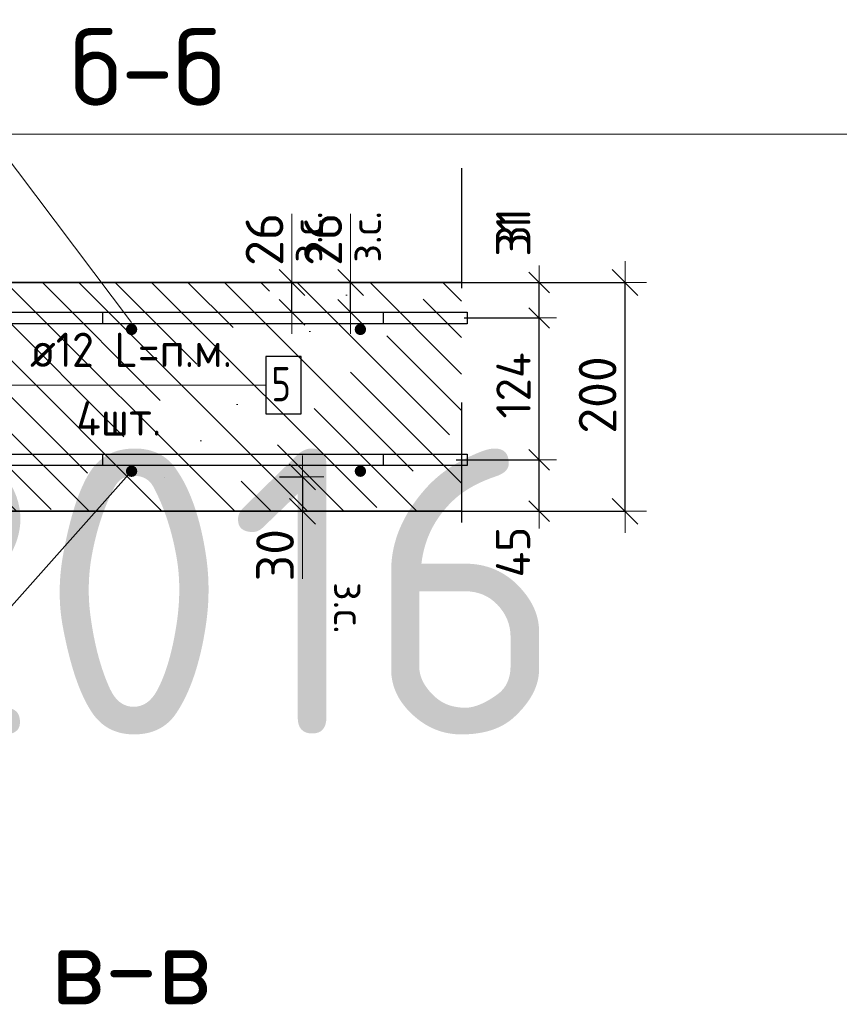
# Model space of a CAD drawing. Header units: metres. Extents: x -38 to 107, y -15 to 21.
# Tile 126 of 167: x 72.37 to 73.086, y 6.911 to 7.772. Entities that reach past the tile are written whole.
import ezdxf

# ---------------------------------------------------------------- set-up
doc = ezdxf.new("R2010")
doc.units = ezdxf.units.M
doc.header["$PDMODE"] = 65
doc.linetypes.add('______4', pattern=[0.135, 0.105, -0.03])
for name, color, linetype, lineweight in [('XR$3$Арм. стержнями верхней зоны', 180, 'Continuous', 35), ('XR$3$Арм. стержнями нижней зоны', 180, 'Continuous', 35), ('XR$3$Арм.стержн. Арматура края', 96, 'Continuous', 35), ('XR$3$Арм.стержн. Доп. арматура', 180, 'Continuous', 35), ('XR$3$Размерная линия (1)', 7, 'Continuous', 13), ('XR$3$Размерная линия_ общее', 7, 'Continuous', 13), ('XR$4$Текст_ примечание', 7, 'Continuous', 13), ('XR$5$Арм. стержнями верхней зоны', 180, 'Continuous', 35), ('XR$5$Арм. стержнями нижней зоны', 180, 'Continuous', 35), ('XR$5$Арм.стержн. Арматура края', 96, 'Continuous', 35), ('XR$5$Арм.стержн. Доп. арматура', 180, 'Continuous', 35), ('XR$5$Размерная линия (1)', 7, 'Continuous', 13), ('XR$5$Размерная линия_ общее', 7, 'Continuous', 13)]:
    doc.layers.add(name, color=color, linetype=linetype, lineweight=lineweight)
doc.styles.add('ISOCPEUR', font='txt')
doc.dimstyles.new('DIMSTYLE_11', dxfattribs={"dimtxt": 0.033, "dimasz": 0.0375, "dimexe": 0, "dimexo": 0, "dimgap": 0.0165, "dimtad": 2, "dimdec": 0, "dimlfac": 1000, "dimrnd": 1, "dimzin": 12, "dimdsep": 46, "dimtxsty": 'ISOCPEUR', "dimblk1": 'ALL_ML_STRICH', "dimblk2": 'ALL_ML_STRICH', "dimsah": 1, "dimcen": 0, "dimclrd": 7, "dimclre": 256, "dimclrt": 7, "dimadec": 0, "dimazin": 0, "dimtfac": 1, "dimtdec": 0, "dimtix": 1, "dimtmove": 2, "dimatfit": 3, "dimfxl": 0, "dimtvp": 1.2, "dimtzin": 0, "dimlwd": 0, "dimlwe": -3, "dimarcsym": 0})
doc.dimstyles.new('DIMSTYLE_12', dxfattribs={"dimtxt": 0.03, "dimasz": 0.03, "dimexe": 0, "dimexo": 0, "dimgap": 0.015, "dimtad": 2, "dimdec": 0, "dimlfac": 1000, "dimrnd": 1, "dimzin": 12, "dimdsep": 46, "dimtxsty": 'ISOCPEUR', "dimblk1": 'ALL_ML_STRICH', "dimblk2": 'ALL_ML_STRICH', "dimsah": 1, "dimcen": 0, "dimclrd": 7, "dimclre": 256, "dimclrt": 7, "dimadec": 0, "dimazin": 0, "dimtfac": 1, "dimtdec": 0, "dimtix": 1, "dimtmove": 2, "dimatfit": 3, "dimfxl": 0, "dimtzin": 0, "dimlwd": 0, "dimlwe": -3, "dimarcsym": 0})
doc.dimstyles.new('DIMSTYLE_14', dxfattribs={"dimtxt": 0.03, "dimasz": 0.03, "dimexe": 0, "dimexo": 0, "dimgap": 0.015, "dimtad": 2, "dimdec": 0, "dimlfac": 1000, "dimrnd": 1, "dimzin": 12, "dimdsep": 46, "dimtxsty": 'ISOCPEUR', "dimblk1": 'ALL_ML_STRICH', "dimblk2": 'ALL_ML_STRICH', "dimsah": 1, "dimcen": 0, "dimclrd": 7, "dimclre": 256, "dimclrt": 7, "dimadec": 0, "dimazin": 0, "dimtfac": 1, "dimtdec": 0, "dimtix": 1, "dimtmove": 2, "dimatfit": 3, "dimfxl": 0, "dimtvp": 1.2, "dimtzin": 0, "dimlwd": 0, "dimlwe": -3, "dimarcsym": 0})
doc.dimstyles.new('DIMSTYLE_8', dxfattribs={"dimtxt": 0.033, "dimasz": 0.0375, "dimexe": 0, "dimexo": 0, "dimgap": 0.0165, "dimtad": 2, "dimdec": 0, "dimlfac": 1000, "dimrnd": 1, "dimzin": 12, "dimdsep": 46, "dimtxsty": 'ISOCPEUR', "dimblk1": 'ALL_ML_STRICH', "dimblk2": 'ALL_ML_STRICH', "dimsah": 1, "dimcen": 0, "dimclrd": 7, "dimclre": 256, "dimclrt": 7, "dimadec": 0, "dimazin": 0, "dimtfac": 1, "dimtdec": 0, "dimtix": 1, "dimtmove": 2, "dimatfit": 3, "dimfxl": 0, "dimtzin": 0, "dimlwd": 0, "dimlwe": -3, "dimarcsym": 0})
pattern_1 = [(135, (0, 0), (-0.031819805, -0.031819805), [0.4, -0.05, 0, -0.05]), (135, (-0.01591, -0.01591), (-0.031819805, -0.031819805), [0.8, -0.1, 0.1, -0.1])]

# ---------------------------------------------------------------- blocks, each defined once
blk = doc.blocks.new('ALL_ML_STRICH')
at = {"color": 0, "linetype": 'ByBlock', "lineweight": -2}
for p, q in [((0, -0.5), (0, 0.5)), ((-0.3, -0.3), (0.3, 0.3)), ((-1, 0), (0.5, 0))]:
    blk.add_line(p, q, dxfattribs=at)
blk = doc.blocks.new('*D135')
at = {"layer": 'DEFPOINTS', "color": 7, "linetype": 'Continuous', "lineweight": 13, "transparency": 33554687}
for p in [(72.7273, 7.54188), (72.7273, 7.34188), (72.89884, 7.34188)]:
    blk.add_point(p, dxfattribs=at)
at = {"layer": 'XR$3$Размерная линия_ общее', "color": 253, "linetype": 'Continuous', "lineweight": -2, "true_color": 0xa0a0a0, "transparency": 33554687}
for p, q in [((72.7473, 7.54188), (72.89884, 7.54188)), ((72.7473, 7.34188), (72.89884, 7.34188))]:
    blk.add_line(p, q, dxfattribs=at)
at = {"layer": 'XR$3$Размерная линия_ общее', "color": 7, "linetype": 'Continuous', "lineweight": -2, "transparency": 33554687}
blk.add_line((72.89884, 7.34188), (72.89884, 7.54188), dxfattribs=at)
at = {"layer": 'XR$3$Размерная линия_ общее', "color": 7, "linetype": 'Continuous', "lineweight": 13, "transparency": 33554687, "xscale": 0.0375, "yscale": 0.0375, "zscale": 0.0375}
for p, rotation in [((72.89884, 7.54188), 90), ((72.89884, 7.34188), 270)]:
    blk.add_blockref('ALL_ML_STRICH', p, dxfattribs=dict(at, rotation=rotation))
at = {"layer": 'XR$3$Размерная линия_ общее', "color": 7, "linetype": 'Continuous', "lineweight": 13, "transparency": 33554687, "insert": (72.87484, 7.44353), "char_height": 0.033, "width": 0.099, "attachment_point": 5, "rotation": 90, "style": 'ISOCPEUR'}
blk.add_mtext('\\A1;{200}', dxfattribs=at)
blk = doc.blocks.new('*D136')
at = {"layer": 'DEFPOINTS', "color": 7, "linetype": 'Continuous', "lineweight": 13, "transparency": 33554687}
for p in [(72.5769, 7.37188), (72.61689, 7.37188), (72.5769, 7.34188)]:
    blk.add_point(p, dxfattribs=at)
at = {"layer": 'XR$3$Размерная линия_ общее', "color": 253, "linetype": 'Continuous', "lineweight": -2, "true_color": 0xa0a0a0, "transparency": 33554687}
for p, q in [((72.5969, 7.37188), (72.61689, 7.37188)), ((72.5969, 7.34188), (72.61689, 7.34188))]:
    blk.add_line(p, q, dxfattribs=at)
at = {"layer": 'XR$3$Размерная линия_ общее', "color": 7, "linetype": 'Continuous', "lineweight": -2, "transparency": 33554687}
blk.add_line((72.61689, 7.37188), (72.61689, 7.34188), dxfattribs=at)
at = {"layer": 'XR$3$Размерная линия_ общее', "color": 7, "linetype": 'Continuous', "lineweight": 13, "transparency": 33554687, "xscale": 0.0375, "yscale": 0.0375, "zscale": 0.0375}
for p, rotation in [((72.61689, 7.37188), 90), ((72.61689, 7.34188), 270)]:
    blk.add_blockref('ALL_ML_STRICH', p, dxfattribs=dict(at, rotation=rotation))
at = {"layer": 'XR$3$Размерная линия_ общее', "color": 7, "linetype": 'Continuous', "lineweight": 13, "transparency": 33554687, "insert": (72.59289, 7.30345), "char_height": 0.033, "width": 0.066, "attachment_point": 5, "rotation": 90, "style": 'ISOCPEUR'}
blk.add_mtext('\\A1;{30}', dxfattribs=at)
at = {"layer": 'XR$3$Размерная линия_ общее', "color": 7, "linetype": 'Continuous', "lineweight": 13, "transparency": 33554687, "insert": (72.67143, 7.27997), "char_height": 0.027, "width": 0.00135, "attachment_point": 1, "rotation": 270, "line_spacing_factor": 0.60241, "style": 'ISOCPEUR'}
blk.add_mtext('з.с.', dxfattribs=at)
blk = doc.blocks.new('*D142')
at = {"layer": 'DEFPOINTS', "color": 7, "linetype": 'Continuous', "lineweight": 13, "transparency": 33554687}
for p in [(72.56769, 7.54188), (72.56769, 7.51588), (72.60768, 7.51588)]:
    blk.add_point(p, dxfattribs=at)
at = {"layer": 'XR$3$Размерная линия_ общее', "color": 253, "linetype": 'Continuous', "lineweight": -2, "true_color": 0xa0a0a0, "transparency": 33554687}
for p, q in [((72.58769, 7.54188), (72.60768, 7.54188)), ((72.58769, 7.51588), (72.60768, 7.51588))]:
    blk.add_line(p, q, dxfattribs=at)
at = {"layer": 'XR$3$Размерная линия_ общее', "color": 7, "linetype": 'Continuous', "lineweight": -2, "transparency": 33554687}
blk.add_line((72.60768, 7.51588), (72.60768, 7.54188), dxfattribs=at)
at = {"layer": 'XR$3$Размерная линия_ общее', "color": 7, "linetype": 'Continuous', "lineweight": 13, "transparency": 33554687, "xscale": 0.0375, "yscale": 0.0375, "zscale": 0.0375}
for p, rotation in [((72.60768, 7.54188), 90), ((72.60768, 7.51588), 270)]:
    blk.add_blockref('ALL_ML_STRICH', p, dxfattribs=dict(at, rotation=rotation))
at = {"layer": 'XR$3$Размерная линия_ общее', "color": 7, "linetype": 'Continuous', "lineweight": 13, "transparency": 33554687, "insert": (72.60721, 7.55924), "char_height": 0.027, "width": 0.00135, "attachment_point": 1, "rotation": 90, "line_spacing_factor": 0.60241, "style": 'ISOCPEUR'}
blk.add_mtext('з.с.', dxfattribs=at)
at = {"layer": 'XR$3$Размерная линия_ общее', "color": 7, "linetype": 'Continuous', "lineweight": 13, "transparency": 33554687, "insert": (72.58368, 7.5796), "char_height": 0.033, "width": 0.066, "attachment_point": 5, "rotation": 90, "style": 'ISOCPEUR'}
blk.add_mtext('\\A1;{26}', dxfattribs=at)
blk = doc.blocks.new('*D201')
at = {"layer": 'DEFPOINTS', "color": 7, "linetype": 'Continuous', "lineweight": 13, "transparency": 33554687}
for p in [(72.73118, 7.38688), (72.74403, 7.34188), (72.82384, 7.34188)]:
    blk.add_point(p, dxfattribs=at)
at = {"layer": 'XR$3$Размерная линия (1)', "color": 9, "linetype": 'Continuous', "lineweight": -2, "true_color": 0xc7c7c7, "transparency": 33554687}
for p, q in [((72.75118, 7.38688), (72.82384, 7.38688)), ((72.76403, 7.34188), (72.82384, 7.34188))]:
    blk.add_line(p, q, dxfattribs=at)
at = {"layer": 'XR$3$Размерная линия (1)', "color": 7, "linetype": 'Continuous', "lineweight": -2, "transparency": 33554687}
blk.add_line((72.82384, 7.34188), (72.82384, 7.38688), dxfattribs=at)
at = {"layer": 'XR$3$Размерная линия (1)', "color": 7, "linetype": 'Continuous', "lineweight": 13, "transparency": 33554687, "xscale": 0.03, "yscale": 0.03, "zscale": 0.03}
for p, rotation in [((72.82384, 7.38688), 90), ((72.82384, 7.34188), 270)]:
    blk.add_blockref('ALL_ML_STRICH', p, dxfattribs=dict(at, rotation=rotation))
at = {"layer": 'XR$3$Размерная линия (1)', "color": 7, "linetype": 'Continuous', "lineweight": 13, "transparency": 33554687, "insert": (72.80098, 7.30614), "char_height": 0.03, "width": 0.06, "attachment_point": 5, "rotation": 90, "style": 'ISOCPEUR'}
blk.add_mtext('\\A1;{45}', dxfattribs=at)
blk = doc.blocks.new('*D202')
at = {"layer": 'DEFPOINTS', "color": 7, "linetype": 'Continuous', "lineweight": 13, "transparency": 33554687}
for p in [(72.73821, 7.51088), (72.73118, 7.38688), (72.82384, 7.38688)]:
    blk.add_point(p, dxfattribs=at)
at = {"layer": 'XR$3$Размерная линия (1)', "color": 9, "linetype": 'Continuous', "lineweight": -2, "true_color": 0xc7c7c7, "transparency": 33554687}
for p, q in [((72.75821, 7.51088), (72.82384, 7.51088)), ((72.75118, 7.38688), (72.82384, 7.38688))]:
    blk.add_line(p, q, dxfattribs=at)
at = {"layer": 'XR$3$Размерная линия (1)', "color": 7, "linetype": 'Continuous', "lineweight": -2, "transparency": 33554687}
blk.add_line((72.82384, 7.38688), (72.82384, 7.51088), dxfattribs=at)
at = {"layer": 'XR$3$Размерная линия (1)', "color": 7, "linetype": 'Continuous', "lineweight": 13, "transparency": 33554687, "xscale": 0.03, "yscale": 0.03, "zscale": 0.03}
for p, rotation in [((72.82384, 7.51088), 90), ((72.82384, 7.38688), 270)]:
    blk.add_blockref('ALL_ML_STRICH', p, dxfattribs=dict(at, rotation=rotation))
at = {"layer": 'XR$3$Размерная линия (1)', "color": 7, "linetype": 'Continuous', "lineweight": 13, "transparency": 33554687, "insert": (72.80134, 7.45188), "char_height": 0.03, "width": 0.09, "attachment_point": 5, "rotation": 90, "style": 'ISOCPEUR'}
blk.add_mtext('\\A1;{124}', dxfattribs=at)
blk = doc.blocks.new('*D203')
at = {"layer": 'DEFPOINTS', "color": 7, "linetype": 'Continuous', "lineweight": 13, "transparency": 33554687}
for p in [(72.72034, 7.54188), (72.73821, 7.51088), (72.82384, 7.51088)]:
    blk.add_point(p, dxfattribs=at)
at = {"layer": 'XR$3$Размерная линия (1)', "color": 9, "linetype": 'Continuous', "lineweight": -2, "true_color": 0xc7c7c7, "transparency": 33554687}
for p, q in [((72.74034, 7.54188), (72.82384, 7.54188)), ((72.75821, 7.51088), (72.82384, 7.51088))]:
    blk.add_line(p, q, dxfattribs=at)
at = {"layer": 'XR$3$Размерная линия (1)', "color": 7, "linetype": 'Continuous', "lineweight": -2, "transparency": 33554687}
blk.add_line((72.82384, 7.51088), (72.82384, 7.54188), dxfattribs=at)
at = {"layer": 'XR$3$Размерная линия (1)', "color": 7, "linetype": 'Continuous', "lineweight": 13, "transparency": 33554687, "xscale": 0.03, "yscale": 0.03, "zscale": 0.03}
for p, rotation in [((72.82384, 7.54188), 90), ((72.82384, 7.51088), 270)]:
    blk.add_blockref('ALL_ML_STRICH', p, dxfattribs=dict(at, rotation=rotation))
at = {"layer": 'XR$3$Размерная линия (1)', "color": 7, "linetype": 'Continuous', "lineweight": 13, "transparency": 33554687, "insert": (72.8011, 7.58917), "char_height": 0.03, "width": 0.06, "attachment_point": 5, "rotation": 90, "style": 'ISOCPEUR'}
blk.add_mtext('\\A1;{31}', dxfattribs=at)
blk = doc.blocks.new('*D803')
at = {"layer": 'DEFPOINTS', "color": 7, "linetype": 'Continuous', "lineweight": 13, "transparency": 33554687}
for p in [(72.7273, 7.54188), (72.7273, 7.34188), (72.89884, 7.34188)]:
    blk.add_point(p, dxfattribs=at)
at = {"layer": 'XR$5$Размерная линия_ общее', "color": 253, "linetype": 'Continuous', "lineweight": -2, "true_color": 0xa0a0a0, "transparency": 33554687}
for p, q in [((72.7473, 7.54188), (72.89884, 7.54188)), ((72.7473, 7.34188), (72.89884, 7.34188))]:
    blk.add_line(p, q, dxfattribs=at)
at = {"layer": 'XR$5$Размерная линия_ общее', "color": 7, "linetype": 'Continuous', "lineweight": -2, "transparency": 33554687}
blk.add_line((72.89884, 7.34188), (72.89884, 7.54188), dxfattribs=at)
at = {"layer": 'XR$5$Размерная линия_ общее', "color": 7, "linetype": 'Continuous', "lineweight": 13, "transparency": 33554687, "xscale": 0.0375, "yscale": 0.0375, "zscale": 0.0375}
for p, rotation in [((72.89884, 7.54188), 90), ((72.89884, 7.34188), 270)]:
    blk.add_blockref('ALL_ML_STRICH', p, dxfattribs=dict(at, rotation=rotation))
at = {"layer": 'XR$5$Размерная линия_ общее', "color": 7, "linetype": 'Continuous', "lineweight": 13, "transparency": 33554687, "insert": (72.87484, 7.44353), "char_height": 0.033, "width": 0.099, "attachment_point": 5, "rotation": 90, "style": 'ISOCPEUR'}
blk.add_mtext('\\A1;{200}', dxfattribs=at)
blk = doc.blocks.new('*D804')
at = {"layer": 'DEFPOINTS', "color": 7, "linetype": 'Continuous', "lineweight": 13, "transparency": 33554687}
for p in [(72.5769, 7.37188), (72.61689, 7.37188), (72.5769, 7.34188)]:
    blk.add_point(p, dxfattribs=at)
at = {"layer": 'XR$5$Размерная линия_ общее', "color": 253, "linetype": 'Continuous', "lineweight": -2, "true_color": 0xa0a0a0, "transparency": 33554687}
for p, q in [((72.5969, 7.37188), (72.61689, 7.37188)), ((72.5969, 7.34188), (72.61689, 7.34188))]:
    blk.add_line(p, q, dxfattribs=at)
at = {"layer": 'XR$5$Размерная линия_ общее', "color": 7, "linetype": 'Continuous', "lineweight": -2, "transparency": 33554687}
blk.add_line((72.61689, 7.37188), (72.61689, 7.34188), dxfattribs=at)
at = {"layer": 'XR$5$Размерная линия_ общее', "color": 7, "linetype": 'Continuous', "lineweight": 13, "transparency": 33554687, "xscale": 0.0375, "yscale": 0.0375, "zscale": 0.0375}
for p, rotation in [((72.61689, 7.37188), 90), ((72.61689, 7.34188), 270)]:
    blk.add_blockref('ALL_ML_STRICH', p, dxfattribs=dict(at, rotation=rotation))
at = {"layer": 'XR$5$Размерная линия_ общее', "color": 7, "linetype": 'Continuous', "lineweight": 13, "transparency": 33554687, "insert": (72.59289, 7.30345), "char_height": 0.033, "width": 0.066, "attachment_point": 5, "rotation": 90, "style": 'ISOCPEUR'}
blk.add_mtext('\\A1;{30}', dxfattribs=at)
at = {"layer": 'XR$5$Размерная линия_ общее', "color": 7, "linetype": 'Continuous', "lineweight": 13, "transparency": 33554687, "insert": (72.67143, 7.27997), "char_height": 0.027, "width": 0.00135, "attachment_point": 1, "rotation": 270, "line_spacing_factor": 0.60241, "style": 'ISOCPEUR'}
blk.add_mtext('з.с.', dxfattribs=at)
blk = doc.blocks.new('*D961')
at = {"layer": 'DEFPOINTS', "color": 7, "linetype": 'Continuous', "lineweight": 13, "transparency": 33554687}
for p in [(72.61899, 7.54188), (72.61899, 7.51588), (72.65897, 7.51588)]:
    blk.add_point(p, dxfattribs=at)
at = {"layer": 'XR$5$Размерная линия_ общее', "color": 253, "linetype": 'Continuous', "lineweight": -2, "true_color": 0xa0a0a0, "transparency": 33554687}
for p, q in [((72.63899, 7.54188), (72.65897, 7.54188)), ((72.63899, 7.51588), (72.65897, 7.51588))]:
    blk.add_line(p, q, dxfattribs=at)
at = {"layer": 'XR$5$Размерная линия_ общее', "color": 7, "linetype": 'Continuous', "lineweight": -2, "transparency": 33554687}
blk.add_line((72.65897, 7.51588), (72.65897, 7.54188), dxfattribs=at)
at = {"layer": 'XR$5$Размерная линия_ общее', "color": 7, "linetype": 'Continuous', "lineweight": 13, "transparency": 33554687, "xscale": 0.0375, "yscale": 0.0375, "zscale": 0.0375}
for p, rotation in [((72.65897, 7.54188), 90), ((72.65897, 7.51588), 270)]:
    blk.add_blockref('ALL_ML_STRICH', p, dxfattribs=dict(at, rotation=rotation))
at = {"layer": 'XR$5$Размерная линия_ общее', "color": 7, "linetype": 'Continuous', "lineweight": 13, "transparency": 33554687, "insert": (72.65851, 7.55924), "char_height": 0.027, "width": 0.00135, "attachment_point": 1, "rotation": 90, "line_spacing_factor": 0.60241, "style": 'ISOCPEUR'}
blk.add_mtext('з.с.', dxfattribs=at)
at = {"layer": 'XR$5$Размерная линия_ общее', "color": 7, "linetype": 'Continuous', "lineweight": 13, "transparency": 33554687, "insert": (72.63497, 7.5796), "char_height": 0.033, "width": 0.066, "attachment_point": 5, "rotation": 90, "style": 'ISOCPEUR'}
blk.add_mtext('\\A1;{26}', dxfattribs=at)
blk = doc.blocks.new('*D962')
at = {"layer": 'DEFPOINTS', "color": 7, "linetype": 'Continuous', "lineweight": 13, "transparency": 33554687}
for p in [(72.73118, 7.38688), (72.74403, 7.34188), (72.82384, 7.34188)]:
    blk.add_point(p, dxfattribs=at)
at = {"layer": 'XR$5$Размерная линия (1)', "color": 9, "linetype": 'Continuous', "lineweight": -2, "true_color": 0xc7c7c7, "transparency": 33554687}
for p, q in [((72.75118, 7.38688), (72.82384, 7.38688)), ((72.76403, 7.34188), (72.82384, 7.34188))]:
    blk.add_line(p, q, dxfattribs=at)
at = {"layer": 'XR$5$Размерная линия (1)', "color": 7, "linetype": 'Continuous', "lineweight": -2, "transparency": 33554687}
blk.add_line((72.82384, 7.34188), (72.82384, 7.38688), dxfattribs=at)
at = {"layer": 'XR$5$Размерная линия (1)', "color": 7, "linetype": 'Continuous', "lineweight": 13, "transparency": 33554687, "xscale": 0.03, "yscale": 0.03, "zscale": 0.03}
for p, rotation in [((72.82384, 7.38688), 90), ((72.82384, 7.34188), 270)]:
    blk.add_blockref('ALL_ML_STRICH', p, dxfattribs=dict(at, rotation=rotation))
at = {"layer": 'XR$5$Размерная линия (1)', "color": 7, "linetype": 'Continuous', "lineweight": 13, "transparency": 33554687, "insert": (72.80098, 7.30614), "char_height": 0.03, "width": 0.06, "attachment_point": 5, "rotation": 90, "style": 'ISOCPEUR'}
blk.add_mtext('\\A1;{45}', dxfattribs=at)
blk = doc.blocks.new('*D963')
at = {"layer": 'DEFPOINTS', "color": 7, "linetype": 'Continuous', "lineweight": 13, "transparency": 33554687}
for p in [(72.74666, 7.51088), (72.73118, 7.38688), (72.82384, 7.38688)]:
    blk.add_point(p, dxfattribs=at)
at = {"layer": 'XR$5$Размерная линия (1)', "color": 9, "linetype": 'Continuous', "lineweight": -2, "true_color": 0xc7c7c7, "transparency": 33554687}
for p, q in [((72.76666, 7.51088), (72.82384, 7.51088)), ((72.75118, 7.38688), (72.82384, 7.38688))]:
    blk.add_line(p, q, dxfattribs=at)
at = {"layer": 'XR$5$Размерная линия (1)', "color": 7, "linetype": 'Continuous', "lineweight": -2, "transparency": 33554687}
blk.add_line((72.82384, 7.38688), (72.82384, 7.51088), dxfattribs=at)
at = {"layer": 'XR$5$Размерная линия (1)', "color": 7, "linetype": 'Continuous', "lineweight": 13, "transparency": 33554687, "xscale": 0.03, "yscale": 0.03, "zscale": 0.03}
for p, rotation in [((72.82384, 7.51088), 90), ((72.82384, 7.38688), 270)]:
    blk.add_blockref('ALL_ML_STRICH', p, dxfattribs=dict(at, rotation=rotation))
at = {"layer": 'XR$5$Размерная линия (1)', "color": 7, "linetype": 'Continuous', "lineweight": 13, "transparency": 33554687, "insert": (72.80134, 7.45188), "char_height": 0.03, "width": 0.09, "attachment_point": 5, "rotation": 90, "style": 'ISOCPEUR'}
blk.add_mtext('\\A1;{124}', dxfattribs=at)
blk = doc.blocks.new('*D964')
at = {"layer": 'DEFPOINTS', "color": 7, "linetype": 'Continuous', "lineweight": 13, "transparency": 33554687}
for p in [(72.72034, 7.54188), (72.74666, 7.51088), (72.82384, 7.51088)]:
    blk.add_point(p, dxfattribs=at)
at = {"layer": 'XR$5$Размерная линия (1)', "color": 9, "linetype": 'Continuous', "lineweight": -2, "true_color": 0xc7c7c7, "transparency": 33554687}
for p, q in [((72.74034, 7.54188), (72.82384, 7.54188)), ((72.76666, 7.51088), (72.82384, 7.51088))]:
    blk.add_line(p, q, dxfattribs=at)
at = {"layer": 'XR$5$Размерная линия (1)', "color": 7, "linetype": 'Continuous', "lineweight": -2, "transparency": 33554687}
blk.add_line((72.82384, 7.51088), (72.82384, 7.54188), dxfattribs=at)
at = {"layer": 'XR$5$Размерная линия (1)', "color": 7, "linetype": 'Continuous', "lineweight": 13, "transparency": 33554687, "xscale": 0.03, "yscale": 0.03, "zscale": 0.03}
for p, rotation in [((72.82384, 7.54188), 90), ((72.82384, 7.51088), 270)]:
    blk.add_blockref('ALL_ML_STRICH', p, dxfattribs=dict(at, rotation=rotation))
at = {"layer": 'XR$5$Размерная линия (1)', "color": 7, "linetype": 'Continuous', "lineweight": 13, "transparency": 33554687, "insert": (72.80113, 7.58256), "char_height": 0.03, "width": 0.06, "attachment_point": 5, "rotation": 90, "style": 'ISOCPEUR'}
blk.add_mtext('\\A1;{31}', dxfattribs=at)

msp = doc.modelspace()

# ---------------------------------------------------------------- hatches: boundary and pattern name
at = {"linetype": 'Continuous', "lineweight": 13, "transparency": 33554687}
h = msp.add_hatch(dxfattribs=at)
h.set_pattern_fill('__________540', scale=0.015, style=0, pattern_type=2)
h.set_pattern_definition(pattern_1)
h.paths.add_polyline_path([(72.1675, 7.54188), (72.1675, 7.34188), (72.75595, 7.34188), (72.75595, 7.54188)], flags=0)
h = msp.add_hatch(dxfattribs=at)
h.set_pattern_fill('__________540', scale=0.015, style=0, pattern_type=2)
h.set_pattern_definition(pattern_1)
h.paths.add_polyline_path([(72.1675, 7.54188), (72.1675, 7.34188), (72.75595, 7.34188), (72.75595, 7.54188)], flags=0)
at = {"layer": 'XR$3$Арм. стержнями верхней зоны', "linetype": 'Continuous', "lineweight": 50, "transparency": 33554687}
for points in [[(72.47251, 7.50088), (72.47212, 7.50279), (72.47104, 7.50441), (72.46942, 7.5055), (72.46751, 7.50588), (72.46559, 7.5055), (72.46397, 7.50441), (72.46289, 7.50279), (72.46251, 7.50088), (72.46289, 7.49896), (72.46397, 7.49734), (72.46559, 7.49626), (72.46751, 7.49588), (72.46942, 7.49626), (72.47104, 7.49734), (72.47212, 7.49896)], [(72.67251, 7.50088), (72.67212, 7.50279), (72.67104, 7.50441), (72.66942, 7.5055), (72.66751, 7.50588), (72.66559, 7.5055), (72.66397, 7.50441), (72.66289, 7.50279), (72.66251, 7.50088), (72.66289, 7.49896), (72.66397, 7.49734), (72.66559, 7.49626), (72.66751, 7.49588), (72.66942, 7.49626), (72.67104, 7.49734), (72.67212, 7.49896)]]:
    msp.add_hatch(color=4, dxfattribs=at).paths.add_polyline_path(points)
at = {"layer": 'XR$3$Арм. стержнями нижней зоны', "linetype": 'Continuous', "lineweight": 50, "transparency": 33554687}
for points in [[(72.47251, 7.37688), (72.47212, 7.37879), (72.47104, 7.38041), (72.46942, 7.3815), (72.46751, 7.38188), (72.46559, 7.3815), (72.46397, 7.38041), (72.46289, 7.37879), (72.46251, 7.37688), (72.46289, 7.37496), (72.46397, 7.37334), (72.46559, 7.37226), (72.46751, 7.37188), (72.46942, 7.37226), (72.47104, 7.37334), (72.47212, 7.37496)], [(72.67251, 7.37688), (72.67212, 7.37879), (72.67104, 7.38041), (72.66942, 7.3815), (72.66751, 7.38188), (72.66559, 7.3815), (72.66397, 7.38041), (72.66289, 7.37879), (72.66251, 7.37688), (72.66289, 7.37496), (72.66397, 7.37334), (72.66559, 7.37226), (72.66751, 7.37188), (72.66942, 7.37226), (72.67104, 7.37334), (72.67212, 7.37496)]]:
    msp.add_hatch(color=4, dxfattribs=at).paths.add_polyline_path(points)
at = {"layer": 'XR$5$Арм. стержнями верхней зоны', "linetype": 'Continuous', "lineweight": 50, "transparency": 33554687}
for points in [[(72.47251, 7.50088), (72.47212, 7.50279), (72.47104, 7.50441), (72.46942, 7.5055), (72.46751, 7.50588), (72.46559, 7.5055), (72.46397, 7.50441), (72.46289, 7.50279), (72.46251, 7.50088), (72.46289, 7.49896), (72.46397, 7.49734), (72.46559, 7.49626), (72.46751, 7.49588), (72.46942, 7.49626), (72.47104, 7.49734), (72.47212, 7.49896)], [(72.67251, 7.50088), (72.67212, 7.50279), (72.67104, 7.50441), (72.66942, 7.5055), (72.66751, 7.50588), (72.66559, 7.5055), (72.66397, 7.50441), (72.66289, 7.50279), (72.66251, 7.50088), (72.66289, 7.49896), (72.66397, 7.49734), (72.66559, 7.49626), (72.66751, 7.49588), (72.66942, 7.49626), (72.67104, 7.49734), (72.67212, 7.49896)]]:
    msp.add_hatch(color=4, dxfattribs=at).paths.add_polyline_path(points)
at = {"layer": 'XR$5$Арм. стержнями нижней зоны', "linetype": 'Continuous', "lineweight": 50, "transparency": 33554687}
for points in [[(72.47251, 7.37688), (72.47212, 7.37879), (72.47104, 7.38041), (72.46942, 7.3815), (72.46751, 7.38188), (72.46559, 7.3815), (72.46397, 7.38041), (72.46289, 7.37879), (72.46251, 7.37688), (72.46289, 7.37496), (72.46397, 7.37334), (72.46559, 7.37226), (72.46751, 7.37188), (72.46942, 7.37226), (72.47104, 7.37334), (72.47212, 7.37496)], [(72.67251, 7.37688), (72.67212, 7.37879), (72.67104, 7.38041), (72.66942, 7.3815), (72.66751, 7.38188), (72.66559, 7.3815), (72.66397, 7.38041), (72.66289, 7.37879), (72.66251, 7.37688), (72.66289, 7.37496), (72.66397, 7.37334), (72.66559, 7.37226), (72.66751, 7.37188), (72.66942, 7.37226), (72.67104, 7.37334), (72.67212, 7.37496)]]:
    msp.add_hatch(color=4, dxfattribs=at).paths.add_polyline_path(points)

# ---------------------------------------------------------------- linework, layer by layer
at = {"color": 7, "linetype": 'Continuous', "lineweight": 13, "transparency": 33554687}
for p, q in [((72.46751, 7.50688), (72.3436, 7.6713)), ((72.46751, 7.50688), (72.3436, 7.6713)), ((72.60768, 7.54188), (72.60768, 7.60188)), ((72.65897, 7.54188), (72.65897, 7.60188)), ((72.46751, 7.37688), (72.3436, 7.23758)), ((72.46751, 7.37688), (72.3436, 7.23758)), ((72.61689, 7.34188), (72.61689, 7.28288)), ((72.61689, 7.34188), (72.61689, 7.28288))]:
    msp.add_line(p, q, dxfattribs=at)
at = {"color": 7, "linetype": '______4', "lineweight": 25, "transparency": 33554687}
msp.add_line((72.75595, 7.64188), (72.75595, 7.24188), dxfattribs=at)
msp.add_line((72.75595, 7.64188), (72.75595, 7.24188), dxfattribs=at)
at = {"color": 7, "linetype": 'Continuous', "lineweight": 35, "transparency": 33554687}
for p, q in [((72.75595, 7.54188), (72.1675, 7.54188)), ((72.75595, 7.54188), (72.1675, 7.54188)), ((72.1675, 7.34188), (72.75595, 7.34188)), ((72.1675, 7.34188), (72.75595, 7.34188))]:
    msp.add_line(p, q, dxfattribs=at)
at = {"layer": 'XR$3$Арм. стержнями верхней зоны', "color": 4, "linetype": 'Continuous', "lineweight": 25, "transparency": 33554687}
for points in [[(72.76095, 7.50588), (72.1875, 7.50588), (72.1875, 7.51588), (72.76095, 7.51588), (72.76095, 7.50588)], [(72.76095, 7.50588), (72.44251, 7.50588), (72.44251, 7.51588), (72.76095, 7.51588), (72.76095, 7.50588)]]:
    msp.add_lwpolyline(points, dxfattribs=at)
at = {"layer": 'XR$3$Арм. стержнями нижней зоны', "color": 4, "linetype": 'Continuous', "lineweight": 25, "transparency": 33554687}
for points in [[(72.76095, 7.38188), (72.1875, 7.38188), (72.1875, 7.39188), (72.76095, 7.39188), (72.76095, 7.38188)], [(72.76095, 7.38188), (72.44251, 7.38188), (72.44251, 7.39188), (72.76095, 7.39188), (72.76095, 7.38188)]]:
    msp.add_lwpolyline(points, dxfattribs=at)
at = {"layer": 'XR$3$Арм.стержн. Арматура края', "color": 4, "linetype": 'Continuous', "lineweight": 25, "transparency": 33554687}
for points in [[(72.21607, 7.51588), (72.6875, 7.51588), (72.6875, 7.50588), (72.21676, 7.50588)], [(72.21676, 7.39188), (72.6875, 7.39188), (72.6875, 7.38188)], [(72.6875, 7.38188), (72.21607, 7.38188)]]:
    msp.add_lwpolyline(points, dxfattribs=at)
at = {"layer": 'XR$3$Арм.стержн. Доп. арматура', "color": 7, "linetype": 'Continuous', "lineweight": 13, "transparency": 33554687}
msp.add_line((72.35872, 7.45204), (72.58472, 7.45204), dxfattribs=at)
at = {"layer": 'XR$3$Арм.стержн. Доп. арматура', "color": 7, "linetype": 'Continuous', "lineweight": 25, "transparency": 33554687}
msp.add_lwpolyline([(72.58472, 7.42704), (72.61572, 7.42704), (72.61572, 7.47704), (72.58472, 7.47704), (72.58472, 7.42704)], dxfattribs=at)
at = {"layer": 'XR$4$Текст_ примечание', "color": 7, "linetype": 'Continuous', "lineweight": 13, "transparency": 33554687}
msp.add_line((86.41979, 7.67171), (67.91979, 7.67171), dxfattribs=at)
at = {"layer": 'XR$5$Арм. стержнями верхней зоны', "color": 4, "linetype": 'Continuous', "lineweight": 25, "transparency": 33554687}
for points in [[(72.76095, 7.50588), (72.1875, 7.50588), (72.1875, 7.51588), (72.76095, 7.51588), (72.76095, 7.50588)], [(72.76095, 7.50588), (72.44251, 7.50588), (72.44251, 7.51588), (72.76095, 7.51588), (72.76095, 7.50588)]]:
    msp.add_lwpolyline(points, dxfattribs=at)
at = {"layer": 'XR$5$Арм. стержнями нижней зоны', "color": 4, "linetype": 'Continuous', "lineweight": 25, "transparency": 33554687}
for points in [[(72.76095, 7.38188), (72.1875, 7.38188), (72.1875, 7.39188), (72.76095, 7.39188), (72.76095, 7.38188)], [(72.76095, 7.38188), (72.44251, 7.38188), (72.44251, 7.39188), (72.76095, 7.39188), (72.76095, 7.38188)]]:
    msp.add_lwpolyline(points, dxfattribs=at)
at = {"layer": 'XR$5$Арм.стержн. Арматура края', "color": 4, "linetype": 'Continuous', "lineweight": 25, "transparency": 33554687}
for points in [[(72.21607, 7.51588), (72.6875, 7.51588), (72.6875, 7.50588), (72.21676, 7.50588)], [(72.21676, 7.39188), (72.6875, 7.39188), (72.6875, 7.38188)], [(72.6875, 7.38188), (72.21607, 7.38188)]]:
    msp.add_lwpolyline(points, dxfattribs=at)
at = {"layer": 'XR$5$Арм.стержн. Доп. арматура', "color": 7, "linetype": 'Continuous', "lineweight": 13, "transparency": 33554687}
msp.add_line((72.35872, 7.45204), (72.58472, 7.45204), dxfattribs=at)
at = {"layer": 'XR$5$Арм.стержн. Доп. арматура', "color": 7, "linetype": 'Continuous', "lineweight": 25, "transparency": 33554687}
msp.add_lwpolyline([(72.58472, 7.42704), (72.61572, 7.42704), (72.61572, 7.47704), (72.58472, 7.47704), (72.58472, 7.42704)], dxfattribs=at)

# ---------------------------------------------------------------- texts
at = {"color": 7, "linetype": 'Continuous', "lineweight": 50, "transparency": 33554687, "char_height": 0.0675, "width": 0.1725652, "attachment_point": 5, "style": 'ISOCPEUR'}
for s, insert in [('\\A1;{\\fISOCPEUR|i0|b0;\\H0.067500;\\W1.000000;\\C7;б-б}\\P', (72.48129, 7.73031)), ('\\A1;{\\fISOCPEUR|i0|b0;\\H0.067500;\\W1.000000;\\C7;б-б}\\P', (72.48129, 7.73031)), ('\\A1;{\\fISOCPEUR|i0|b0;\\H0.067500;\\W1.000000;\\C7;в-в}\\P', (72.46715, 6.94445))]:
    msp.add_mtext(s, dxfattribs=dict(at, insert=insert))
at = {"layer": 'XR$3$Арм.стержн. Доп. арматура', "color": 7, "linetype": 'Continuous', "lineweight": 25, "transparency": 33554687, "char_height": 0.03, "attachment_point": 7, "style": 'ISOCPEUR'}
for s, insert, width in [('\\W0.94;ø12 L=п.м.', (72.37872, 7.46804), 0.1999832), ('\\W0.78;5', (72.58972, 7.43804), 0.0326407), ('\\W0.95;4шт. ', (72.41922, 7.40804), 0.1191577)]:
    msp.add_mtext(s, dxfattribs=dict(at, insert=insert, width=width))
at = {"layer": 'XR$4$Текст_ примечание', "color": 7, "linetype": 'Continuous', "lineweight": 35, "transparency": 33554687, "insert": (70.35063, 7.14671), "char_height": 0.25, "width": 2.7437149, "attachment_point": 7, "style": 'ISOCPEUR'}
msp.add_mtext('\\W0.96;ГОСТ 34028-2016', dxfattribs=at)
at = {"layer": 'XR$5$Арм.стержн. Доп. арматура', "color": 7, "linetype": 'Continuous', "lineweight": 25, "transparency": 33554687, "char_height": 0.03, "attachment_point": 7, "style": 'ISOCPEUR'}
for s, insert, width in [('\\W0.94;ø12 L=п.м.', (72.37872, 7.46804), 0.1999832), ('\\W0.78;5', (72.58972, 7.43804), 0.0326407), ('\\W0.95;4шт. ', (72.41922, 7.40804), 0.1191577)]:
    msp.add_mtext(s, dxfattribs=dict(at, insert=insert, width=width))

# ---------------------------------------------------------------- dimensions: what is measured, and where the dimension line sits
at = {"layer": 'XR$3$Размерная линия (1)', "color": 7, "linetype": 'Continuous', "lineweight": 13, "transparency": 33554687}
for base, p1, p2, dimstyle, picture, middle in [((72.82384, 7.54188), (72.75821, 7.51088), (72.74034, 7.54188), 'DIMSTYLE_14', '*D203', (72.8011, 7.58917)), ((72.82384, 7.51088), (72.75118, 7.38688), (72.75821, 7.51088), 'DIMSTYLE_12', '*D202', (72.80134, 7.45188)), ((72.82384, 7.38688), (72.76403, 7.34188), (72.75118, 7.38688), 'DIMSTYLE_14', '*D201', (72.80098, 7.30614))]:
    dim = msp.add_linear_dim(base=base, p1=p1, p2=p2, angle=90, dimstyle=dimstyle, override={"dimpost": '<>', "dimclrd": 7, "dimclre": 9, "dimclrt": 7, "dimlwd": 0, "dimlwe": 65533}, dxfattribs=at)
    dim.commit()
    dim.dimension.update_dxf_attribs({"geometry": picture, "text_midpoint": middle, "dimtype": 160})
at = {"layer": 'XR$3$Размерная линия_ общее', "color": 7, "linetype": 'Continuous', "lineweight": 13, "transparency": 33554687}
for base, p1, p2, angle, picture, middle in [((72.60768, 7.54188), (72.58769, 7.51588), (72.58769, 7.54188), 90, '*D142', (72.58368, 7.5796)), ((72.61689, 7.34188), (72.5969, 7.37188), (72.5969, 7.34188), 270, '*D136', (72.59289, 7.30345))]:
    dim = msp.add_linear_dim(base=base, p1=p1, p2=p2, angle=angle, text='<>\\Xз.с.', dimstyle='DIMSTYLE_11', override={"dimpost": '<>', "dimclrd": 7, "dimclre": 253, "dimclrt": 7, "dimlwd": 0, "dimlwe": 65533}, dxfattribs=at)
    dim.commit()
    dim.dimension.update_dxf_attribs({"geometry": picture, "text_midpoint": middle, "dimtype": 160})
dim = msp.add_linear_dim(base=(72.89884, 7.54188), p1=(72.7473, 7.34188), p2=(72.7473, 7.54188), angle=90, dimstyle='DIMSTYLE_8', override={"dimpost": '<>', "dimclrd": 7, "dimclre": 253, "dimclrt": 7, "dimlwd": 0, "dimlwe": 65533}, dxfattribs=at)
dim.commit()
dim.dimension.update_dxf_attribs({"geometry": '*D135', "text_midpoint": (72.87484, 7.44353), "dimtype": 160})
at = {"layer": 'XR$5$Размерная линия (1)', "color": 7, "linetype": 'Continuous', "lineweight": 13, "transparency": 33554687}
for base, p1, p2, dimstyle, picture, middle in [((72.82384, 7.54188), (72.76666, 7.51088), (72.74034, 7.54188), 'DIMSTYLE_14', '*D964', (72.80113, 7.58256)), ((72.82384, 7.51088), (72.75118, 7.38688), (72.76666, 7.51088), 'DIMSTYLE_12', '*D963', (72.80134, 7.45188)), ((72.82384, 7.38688), (72.76403, 7.34188), (72.75118, 7.38688), 'DIMSTYLE_14', '*D962', (72.80098, 7.30614))]:
    dim = msp.add_linear_dim(base=base, p1=p1, p2=p2, angle=90, dimstyle=dimstyle, override={"dimpost": '<>', "dimclrd": 7, "dimclre": 9, "dimclrt": 7, "dimlwd": 0, "dimlwe": 65533}, dxfattribs=at)
    dim.commit()
    dim.dimension.update_dxf_attribs({"geometry": picture, "text_midpoint": middle, "dimtype": 160})
at = {"layer": 'XR$5$Размерная линия_ общее', "color": 7, "linetype": 'Continuous', "lineweight": 13, "transparency": 33554687}
for base, p1, p2, angle, picture, middle in [((72.65897, 7.54188), (72.63899, 7.51588), (72.63899, 7.54188), 90, '*D961', (72.63497, 7.5796)), ((72.61689, 7.34188), (72.5969, 7.37188), (72.5969, 7.34188), 270, '*D804', (72.59289, 7.30345))]:
    dim = msp.add_linear_dim(base=base, p1=p1, p2=p2, angle=angle, text='<>\\Xз.с.', dimstyle='DIMSTYLE_11', override={"dimpost": '<>', "dimclrd": 7, "dimclre": 253, "dimclrt": 7, "dimlwd": 0, "dimlwe": 65533}, dxfattribs=at)
    dim.commit()
    dim.dimension.update_dxf_attribs({"geometry": picture, "text_midpoint": middle, "dimtype": 160})
dim = msp.add_linear_dim(base=(72.89884, 7.54188), p1=(72.7473, 7.34188), p2=(72.7473, 7.54188), angle=90, dimstyle='DIMSTYLE_8', override={"dimpost": '<>', "dimclrd": 7, "dimclre": 253, "dimclrt": 7, "dimlwd": 0, "dimlwe": 65533}, dxfattribs=at)
dim.commit()
dim.dimension.update_dxf_attribs({"geometry": '*D803', "text_midpoint": (72.87484, 7.44353), "dimtype": 160})

doc.saveas('drawing.dxf')
